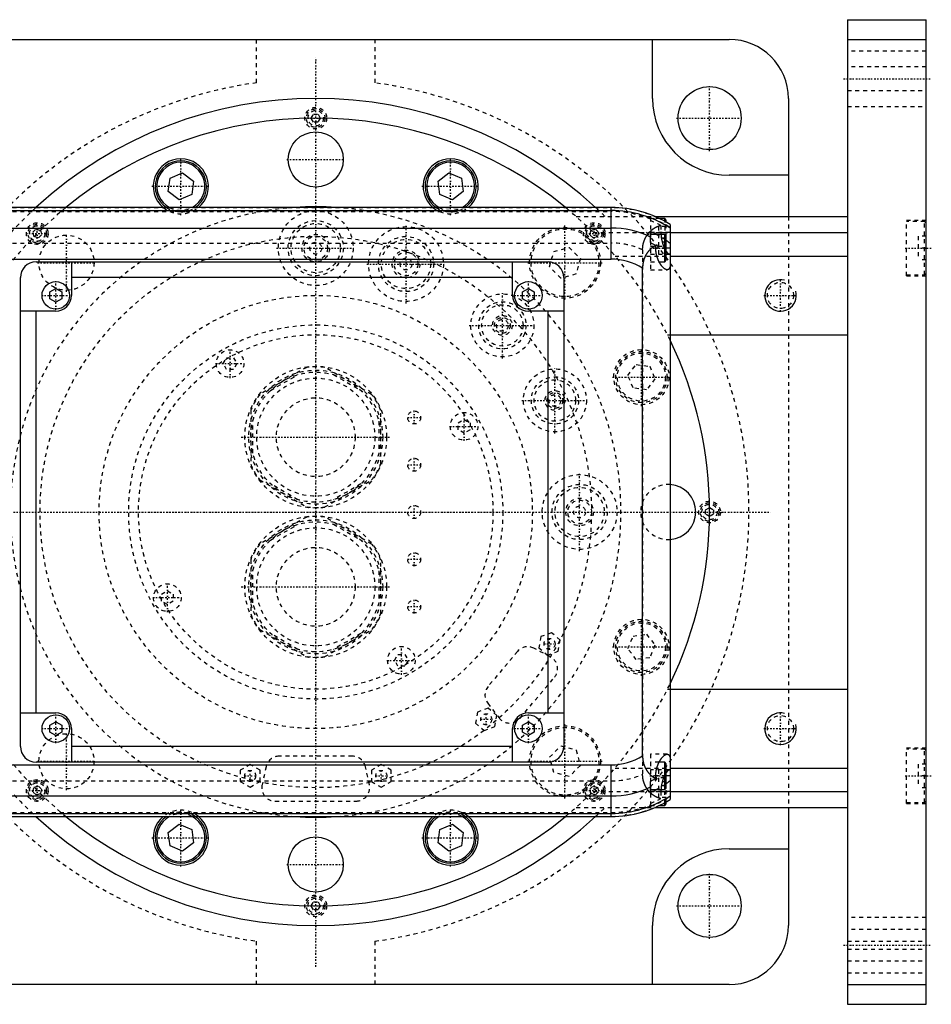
# Model space of a CAD drawing. Extents: x -906 to 156, y -125 to 125.
# Tile 7 of 7: x -75 to 156, y -125 to 125. Entities that reach past the tile are written whole.
import ezdxf

# ---------------------------------------------------------------- set-up
doc = ezdxf.new("R2010")
doc.units = 0
doc.linetypes.add('CENTER', pattern=[1.5, 0.45, -0.5, 0.05, -0.5])
doc.linetypes.add('DASHED', pattern=[2, 1, -1])
for name, color, linetype in [('AM_0', 7, 'CONTINUOUS'), ('AM_10', 7, 'CONTINUOUS'), ('AM_3', 7, 'DASHED'), ('AM_7', 7, 'CENTER')]:
    doc.layers.add(name, color=color, linetype=linetype)

msp = doc.modelspace()

# ---------------------------------------------------------------- linework, layer by layer
at = {"layer": 'AM_0', "color": 7, "linetype": 'CONTINUOUS'}
for p, q in [((135, 125), (155, 125)), ((135, 125), (135, -125)), ((155, -125), (155, 125)), ((-105, 120), (105, 120)), ((85.5, 105), (85.5, 120)), ((135, 120), (155, 120)), ((120, 105), (120, 75)), ((-37, 84.8), (-33.8, 86.12)), ((-33.8, 86.12), (-31.05, 84.01)), ((31.05, 84.01), (33.8, 86.12)), ((33.8, 86.12), (37, 84.8)), ((120, 85.5), (105, 85.5)), ((-37.45, 81.36), (-37, 84.8)), ((-31.05, 84.01), (-31.5, 80.58)), ((31.5, 80.58), (31.05, 84.01)), ((37, 84.8), (37.45, 81.36)), ((-34.7, 79.25), (-37.45, 81.36)), ((-31.5, 80.58), (-34.7, 79.25)), ((34.7, 79.25), (31.5, 80.58)), ((37.45, 81.36), (34.7, 79.25)), ((75, 77.32), (-509, 77.32)), ((-509, 76.54), (75, 76.54)), ((75, 64.2), (75, 77.32)), ((86.23, 75), (135, 75)), ((88.6, 74.5), (87.32, 74.5)), ((89, 74.1), (88.6, 74.5)), ((88.6, 73.84), (88.6, 74.5)), ((89, 73.62), (89, 74.1)), ((90, 73.02), (90, -73.02)), ((-509, 72.1), (75, 72.1)), ((85, 68.39), (85, 71.21)), ((88.6, 70.5), (85, 70.5)), ((89, 70.1), (88.6, 70.5)), ((88.6, 63.5), (88.6, 70.5)), ((89, 63.9), (89, 70.1)), ((90, 71), (135, 71)), ((86.34, 67), (86.34, 67.64)), ((90, 67), (89, 67)), ((90, 65), (135, 65)), ((-509, 64.2), (75, 64.2)), ((-71, 63.5), (59, 63.5)), ((-62, 63.5), (-62, 55)), ((50, 55), (50, 63.5)), ((87.2, 63.5), (88.6, 63.5)), ((88.6, 63.5), (89, 63.9)), ((83, -61.92), (83, 61.92)), ((-75, -59.5), (-75, 59.5)), ((50, 59.5), (-62, 59.5)), ((63, 59.5), (63, -59.5)), ((-67.5, 55.87), (-66, 56.73)), ((-67.5, 54.13), (-67.5, 55.87)), ((-66, 56.73), (-64.5, 55.87)), ((-64.5, 55.87), (-64.5, 54.13)), ((52.5, 55.87), (54, 56.73)), ((52.5, 54.13), (52.5, 55.87)), ((54, 56.73), (55.5, 55.87)), ((55.5, 55.87), (55.5, 54.13)), ((-66, 53.27), (-67.5, 54.13)), ((-64.5, 54.13), (-66, 53.27)), ((54, 53.27), (52.5, 54.13)), ((55.5, 54.13), (54, 53.27)), ((-66, 51), (-75, 51)), ((-71, -51), (-71, 51)), ((63, 51), (54, 51)), ((59, -51), (59, 51)), ((90, 45), (135, 45)), ((90, -45), (135, -45)), ((-75, -51), (-66, -51)), ((54, -51), (63, -51)), ((-67.5, -54.13), (-66, -53.27)), ((-67.5, -55.87), (-67.5, -54.13)), ((-66, -53.27), (-64.5, -54.13)), ((-64.5, -54.13), (-64.5, -55.87)), ((-62, -55), (-62, -63.5)), ((50, -63.5), (50, -55)), ((52.5, -54.13), (54, -53.27)), ((52.5, -55.87), (52.5, -54.13)), ((54, -53.27), (55.5, -54.13)), ((55.5, -54.13), (55.5, -55.87)), ((-66, -56.73), (-67.5, -55.87)), ((-64.5, -55.87), (-66, -56.73)), ((54, -56.73), (52.5, -55.87)), ((55.5, -55.87), (54, -56.73)), ((50, -59.5), (-62, -59.5)), ((-509, -64.2), (75, -64.2)), ((59, -63.5), (-71, -63.5)), ((75, -77.32), (75, -64.2)), ((88.6, -63.5), (87.2, -63.5)), ((89, -63.9), (88.6, -63.5)), ((88.6, -70.5), (88.6, -63.5)), ((89, -70.1), (89, -63.9)), ((90, -65), (135, -65)), ((86.34, -67.64), (86.34, -67)), ((90, -67), (89, -67)), ((85, -71.21), (85, -68.39)), ((-509, -72.1), (75, -72.1)), ((85, -70.5), (88.6, -70.5)), ((88.6, -70.5), (89, -70.1)), ((90, -71), (135, -71)), ((86.23, -75), (135, -75)), ((87.32, -74.5), (88.6, -74.5)), ((88.6, -74.5), (88.6, -73.84)), ((88.6, -74.5), (89, -74.1)), ((89, -74.1), (89, -73.62)), ((120, -75), (120, -105)), ((-509, -76.54), (75, -76.54)), ((-509, -77.32), (75, -77.32)), ((-37.45, -81.36), (-34.7, -79.25)), ((-34.7, -79.25), (-31.5, -80.58)), ((31.5, -80.58), (34.7, -79.25)), ((34.7, -79.25), (37.45, -81.36)), ((-37, -84.8), (-37.45, -81.36)), ((-31.5, -80.58), (-31.05, -84.01)), ((31.05, -84.01), (31.5, -80.58)), ((37.45, -81.36), (37, -84.8)), ((-33.8, -86.12), (-37, -84.8)), ((-31.05, -84.01), (-33.8, -86.12)), ((33.8, -86.12), (31.05, -84.01)), ((37, -84.8), (33.8, -86.12)), ((105, -85.5), (120, -85.5)), ((85.5, -120), (85.5, -105)), ((105, -120), (-105, -120)), ((135, -120), (155, -120)), ((135, -125), (155, -125))]:
    msp.add_line(p, q, dxfattribs=at)
for points in [[(86.34, 67.64, 0), (86.2, 67.57, 0), (85.92, 67.42, 0), (85.64, 67.24, 0), (85.5, 67.14, 0), (85.36, 67.04, 0), (85.1, 66.82, 0), (84.84, 66.59, 0), (84.59, 66.32, 0), (84.45, 66.16, 0), (84.41, 66.11, 0), (84.37, 66.07, 0), (84.35, 66.04, 0), (84.33, 66.02, 0), (84.29, 65.97, 0), (84.25, 65.92, 0), (84.21, 65.87, 0), (84.17, 65.81, 0), (84.14, 65.76, 0), (84.12, 65.73, 0), (84.1, 65.71, 0), (84.06, 65.65, 0), (84.03, 65.6, 0), (84.01, 65.57, 0), (83.99, 65.54, 0), (83.96, 65.49, 0), (83.92, 65.43, 0), (83.9, 65.4, 0), (83.89, 65.38, 0), (83.85, 65.32, 0), (83.82, 65.26, 0), (83.79, 65.2, 0), (83.75, 65.14, 0), (83.72, 65.08, 0), (83.71, 65.05, 0), (83.69, 65.02, 0), (83.66, 64.96, 0), (83.63, 64.9, 0), (83.6, 64.83, 0), (83.57, 64.77, 0), (83.54, 64.71, 0), (83.53, 64.68, 0), (83.52, 64.64, 0), (83.49, 64.58, 0), (83.46, 64.52, 0), (83.44, 64.45, 0), (83.41, 64.39, 0), (83.39, 64.32, 0), (83.38, 64.29, 0), (83.37, 64.25, 0), (83.34, 64.19, 0), (83.32, 64.12, 0), (83.3, 64.05, 0), (83.28, 63.98, 0), (83.26, 63.92, 0), (83.25, 63.88, 0), (83.24, 63.85, 0), (83.22, 63.78, 0), (83.2, 63.71, 0), (83.19, 63.64, 0), (83.17, 63.57, 0), (83.16, 63.5, 0), (83.15, 63.46, 0), (83.14, 63.43, 0), (83.13, 63.36, 0), (83.11, 63.28, 0), (83.11, 63.25, 0), (83.1, 63.21, 0), (83.09, 63.14, 0), (83.08, 63.07, 0), (83.07, 63.03, 0), (83.07, 62.99, 0), (83.06, 62.92, 0), (83.05, 62.85, 0), (83.04, 62.77, 0), (83.04, 62.7, 0), (83.03, 62.63, 0), (83.03, 62.59, 0), (83.02, 62.55, 0), (83.02, 62.48, 0), (83.01, 62.41, 0), (83, 62.15, 0), (83, 61.92, 0)], [(89.23, 61.5, 0), (89.22, 61.5, 0), (89.19, 61.5, 0), (89.16, 61.5, 0), (89.15, 61.5, 0), (89.14, 61.51, 0), (89.11, 61.51, 0), (89.08, 61.52, 0), (89.05, 61.52, 0), (89.02, 61.53, 0), (88.99, 61.54, 0), (88.98, 61.54, 0), (88.96, 61.55, 0), (88.93, 61.56, 0), (88.9, 61.57, 0), (88.87, 61.59, 0), (88.84, 61.6, 0), (88.81, 61.62, 0), (88.79, 61.63, 0), (88.78, 61.63, 0), (88.74, 61.65, 0), (88.71, 61.67, 0), (88.69, 61.68, 0), (88.68, 61.69, 0), (88.64, 61.71, 0), (88.61, 61.74, 0), (88.59, 61.75, 0), (88.58, 61.76, 0), (88.54, 61.78, 0), (88.51, 61.81, 0), (88.48, 61.84, 0), (88.44, 61.86, 0), (88.41, 61.89, 0), (88.39, 61.91, 0), (88.37, 61.92, 0), (88.34, 61.96, 0), (88.3, 61.99, 0), (88.27, 62.02, 0), (88.23, 62.05, 0), (88.2, 62.09, 0), (88.18, 62.11, 0), (88.16, 62.13, 0), (88.13, 62.16, 0), (88.09, 62.2, 0), (88.05, 62.24, 0), (88.02, 62.28, 0), (87.98, 62.32, 0), (87.97, 62.34, 0), (87.95, 62.36, 0), (87.91, 62.41, 0), (87.88, 62.45, 0), (87.84, 62.49, 0), (87.81, 62.54, 0), (87.77, 62.59, 0), (87.76, 62.61, 0), (87.74, 62.63, 0), (87.7, 62.68, 0), (87.67, 62.73, 0), (87.64, 62.78, 0), (87.6, 62.83, 0), (87.57, 62.88, 0), (87.55, 62.9, 0), (87.53, 62.93, 0), (87.5, 62.98, 0), (87.47, 63.03, 0), (87.45, 63.06, 0), (87.44, 63.09, 0), (87.4, 63.14, 0), (87.37, 63.19, 0), (87.36, 63.22, 0), (87.34, 63.25, 0), (87.31, 63.3, 0), (87.28, 63.36, 0), (87.24, 63.42, 0), (87.21, 63.48, 0), (87.18, 63.54, 0), (87.17, 63.57, 0), (87.15, 63.6, 0), (87.12, 63.66, 0), (87.09, 63.72, 0), (87.06, 63.79, 0), (87.03, 63.85, 0), (87, 63.92, 0), (86.98, 63.95, 0), (86.97, 63.99, 0), (86.94, 64.05, 0), (86.91, 64.12, 0), (86.88, 64.19, 0), (86.86, 64.26, 0), (86.83, 64.33, 0), (86.82, 64.37, 0), (86.8, 64.41, 0), (86.78, 64.48, 0), (86.75, 64.55, 0), (86.73, 64.63, 0), (86.7, 64.7, 0), (86.68, 64.78, 0), (86.67, 64.81, 0), (86.65, 64.85, 0), (86.63, 64.93, 0), (86.61, 65.01, 0), (86.59, 65.08, 0), (86.57, 65.16, 0), (86.55, 65.24, 0), (86.54, 65.28, 0), (86.53, 65.32, 0), (86.51, 65.4, 0), (86.49, 65.48, 0), (86.49, 65.52, 0), (86.48, 65.56, 0), (86.46, 65.64, 0), (86.45, 65.72, 0), (86.44, 65.77, 0), (86.43, 65.81, 0), (86.42, 65.89, 0), (86.41, 65.97, 0), (86.4, 66.05, 0), (86.39, 66.13, 0), (86.38, 66.22, 0), (86.37, 66.26, 0), (86.37, 66.3, 0), (86.36, 66.38, 0), (86.36, 66.47, 0), (86.35, 66.55, 0), (86.35, 66.63, 0), (86.34, 66.71, 0), (86.34, 66.75, 0), (86.34, 66.8, 0), (86.34, 66.88, 0), (86.34, 66.96, 0), (86.34, 67, 0)], [(90, 62.39, 0), (89.99, 62.34, 0), (89.96, 62.25, 0), (89.93, 62.16, 0), (89.91, 62.12, 0), (89.9, 62.08, 0), (89.86, 62, 0), (89.83, 61.93, 0), (89.79, 61.86, 0), (89.75, 61.8, 0), (89.71, 61.74, 0), (89.69, 61.72, 0), (89.66, 61.69, 0), (89.62, 61.65, 0), (89.57, 61.61, 0), (89.52, 61.58, 0), (89.47, 61.55, 0), (89.42, 61.53, 0), (89.39, 61.52, 0), (89.37, 61.52, 0), (89.31, 61.51, 0), (89.26, 61.5, 0), (89.23, 61.5, 0)], [(83, -61.92, 0), (83, -62.15, 0), (83.01, -62.41, 0), (83.02, -62.48, 0), (83.02, -62.55, 0), (83.03, -62.59, 0), (83.03, -62.63, 0), (83.04, -62.7, 0), (83.04, -62.77, 0), (83.05, -62.85, 0), (83.06, -62.92, 0), (83.07, -62.99, 0), (83.07, -63.03, 0), (83.08, -63.07, 0), (83.09, -63.14, 0), (83.1, -63.21, 0), (83.11, -63.25, 0), (83.11, -63.28, 0), (83.13, -63.36, 0), (83.14, -63.43, 0), (83.15, -63.46, 0), (83.16, -63.5, 0), (83.17, -63.57, 0), (83.19, -63.64, 0), (83.21, -63.71, 0), (83.22, -63.78, 0), (83.24, -63.86, 0), (83.25, -63.89, 0), (83.26, -63.93, 0), (83.28, -63.99, 0), (83.3, -64.06, 0), (83.32, -64.13, 0), (83.35, -64.2, 0), (83.37, -64.27, 0), (83.38, -64.3, 0), (83.39, -64.33, 0), (83.42, -64.4, 0), (83.44, -64.47, 0), (83.47, -64.53, 0), (83.49, -64.6, 0), (83.52, -64.66, 0), (83.54, -64.69, 0), (83.55, -64.72, 0), (83.58, -64.79, 0), (83.61, -64.85, 0), (83.64, -64.91, 0), (83.67, -64.97, 0), (83.7, -65.03, 0), (83.71, -65.06, 0), (83.73, -65.09, 0), (83.76, -65.15, 0), (83.79, -65.21, 0), (83.83, -65.27, 0), (83.86, -65.33, 0), (83.89, -65.39, 0), (83.91, -65.42, 0), (83.93, -65.45, 0), (83.96, -65.5, 0), (84, -65.56, 0), (84.02, -65.59, 0), (84.04, -65.61, 0), (84.07, -65.67, 0), (84.11, -65.72, 0), (84.13, -65.75, 0), (84.15, -65.78, 0), (84.19, -65.83, 0), (84.22, -65.88, 0), (84.26, -65.93, 0), (84.3, -65.98, 0), (84.34, -66.03, 0), (84.36, -66.06, 0), (84.38, -66.08, 0), (84.42, -66.13, 0), (84.46, -66.18, 0), (84.6, -66.34, 0), (84.86, -66.6, 0), (85.11, -66.84, 0), (85.38, -67.05, 0), (85.51, -67.15, 0), (85.65, -67.25, 0), (85.92, -67.42, 0), (86.2, -67.57, 0), (86.34, -67.64, 0)], [(86.34, -67, 0), (86.34, -66.96, 0), (86.34, -66.88, 0), (86.34, -66.8, 0), (86.34, -66.75, 0), (86.34, -66.71, 0), (86.35, -66.63, 0), (86.35, -66.55, 0), (86.36, -66.47, 0), (86.36, -66.38, 0), (86.37, -66.3, 0), (86.37, -66.26, 0), (86.38, -66.22, 0), (86.39, -66.13, 0), (86.4, -66.05, 0), (86.41, -65.97, 0), (86.42, -65.89, 0), (86.43, -65.81, 0), (86.44, -65.77, 0), (86.45, -65.72, 0), (86.46, -65.64, 0), (86.48, -65.56, 0), (86.49, -65.52, 0), (86.49, -65.48, 0), (86.51, -65.4, 0), (86.53, -65.32, 0), (86.54, -65.28, 0), (86.55, -65.24, 0), (86.57, -65.16, 0), (86.59, -65.08, 0), (86.61, -65.01, 0), (86.63, -64.93, 0), (86.65, -64.85, 0), (86.67, -64.81, 0), (86.68, -64.78, 0), (86.7, -64.7, 0), (86.73, -64.63, 0), (86.75, -64.55, 0), (86.78, -64.48, 0), (86.8, -64.41, 0), (86.82, -64.37, 0), (86.83, -64.33, 0), (86.86, -64.26, 0), (86.88, -64.19, 0), (86.91, -64.12, 0), (86.94, -64.05, 0), (86.97, -63.99, 0), (86.98, -63.95, 0), (87, -63.92, 0), (87.03, -63.85, 0), (87.06, -63.79, 0), (87.09, -63.72, 0), (87.12, -63.66, 0), (87.15, -63.6, 0), (87.17, -63.57, 0), (87.18, -63.54, 0), (87.21, -63.48, 0), (87.24, -63.42, 0), (87.28, -63.36, 0), (87.31, -63.3, 0), (87.34, -63.25, 0), (87.36, -63.22, 0), (87.37, -63.19, 0), (87.4, -63.14, 0), (87.44, -63.09, 0), (87.45, -63.06, 0), (87.47, -63.03, 0), (87.5, -62.98, 0), (87.53, -62.93, 0), (87.55, -62.9, 0), (87.57, -62.88, 0), (87.6, -62.83, 0), (87.64, -62.78, 0), (87.67, -62.73, 0), (87.7, -62.68, 0), (87.74, -62.63, 0), (87.76, -62.61, 0), (87.77, -62.59, 0), (87.81, -62.54, 0), (87.84, -62.49, 0), (87.88, -62.45, 0), (87.91, -62.41, 0), (87.95, -62.36, 0), (87.97, -62.34, 0), (87.98, -62.32, 0), (88.02, -62.28, 0), (88.05, -62.24, 0), (88.09, -62.2, 0), (88.13, -62.16, 0), (88.16, -62.13, 0), (88.18, -62.11, 0), (88.2, -62.09, 0), (88.23, -62.05, 0), (88.27, -62.02, 0), (88.3, -61.99, 0), (88.34, -61.96, 0), (88.37, -61.92, 0), (88.39, -61.91, 0), (88.41, -61.89, 0), (88.44, -61.86, 0), (88.48, -61.84, 0), (88.51, -61.81, 0), (88.54, -61.78, 0), (88.58, -61.76, 0), (88.59, -61.75, 0), (88.61, -61.74, 0), (88.64, -61.71, 0), (88.68, -61.69, 0), (88.69, -61.68, 0), (88.71, -61.67, 0), (88.74, -61.65, 0), (88.78, -61.63, 0), (88.79, -61.63, 0), (88.81, -61.62, 0), (88.84, -61.6, 0), (88.87, -61.59, 0), (88.9, -61.57, 0), (88.93, -61.56, 0), (88.96, -61.55, 0), (88.98, -61.54, 0), (88.99, -61.54, 0), (89.02, -61.53, 0), (89.05, -61.52, 0), (89.08, -61.52, 0), (89.11, -61.51, 0), (89.14, -61.51, 0), (89.15, -61.5, 0), (89.16, -61.5, 0), (89.19, -61.5, 0), (89.22, -61.5, 0), (89.23, -61.5, 0)], [(89.23, -61.5, 0), (89.26, -61.5, 0), (89.31, -61.51, 0), (89.37, -61.52, 0), (89.39, -61.52, 0), (89.42, -61.53, 0), (89.47, -61.55, 0), (89.52, -61.58, 0), (89.57, -61.61, 0), (89.62, -61.65, 0), (89.66, -61.69, 0), (89.69, -61.72, 0), (89.71, -61.74, 0), (89.75, -61.8, 0), (89.79, -61.86, 0), (89.83, -61.93, 0), (89.86, -62, 0), (89.9, -62.08, 0), (89.91, -62.12, 0), (89.93, -62.16, 0), (89.96, -62.25, 0), (89.99, -62.34, 0), (90, -62.39, 0)]]:
    msp.add_polyline3d(points, dxfattribs=at)
for centre, radius in [((100, 100), 8), ((0, 89.5), 7), ((-66, 55), 3.5), ((54, 55), 3.5), ((-66, -55), 3.5), ((54, -55), 3.5), ((0, -89.5), 7), ((100, -100), 8)]:
    msp.add_circle(centre, radius, dxfattribs=at)
for centre, radius, start, end in [((105, 105), 15, 0, 90), ((0, 0), 105, 47.424, 132.576), ((105, 105), 19.5, 180, 270), ((0, 0), 100, 50.6421, 129.3579), ((-34.25, 82.69), 7, 309.9375, 230.0625), ((-34.25, 82.69), 6.5, 304.3378, 235.6622), ((-34.25, 82.69), 6.1, 298.3731, 241.6269), ((34.25, 82.69), 7, 309.9375, 230.0625), ((34.25, 82.69), 6.5, 304.3378, 235.6622), ((34.25, 82.69), 6.1, 298.3731, 241.6269), ((0, 0), 77.5, 86.0942, 93.9058), ((75, 49), 28.32, 58.0174, 90), ((75, 49), 27.54, 57.0038, 90), ((75, 49), 23.1, 64.3441, 90), ((75, 49), 24.36, 61.9547, 65.7637), ((75, 49), 21.81, 58.6873, 62.7152), ((75, 49), 24.36, 51.9935, 54.9213), ((-71, 59.5), 4, 90, 180), ((59, 59.5), 4, 0, 90), ((75, 49), 15.2, 58.2431, 90), ((-66, 55), 4, 270, 0), ((54, 55), 4, 180, 270), ((0, 0), 100, 334.1581, 25.8419), ((89.5, 0), 7, 274.096, 85.904), ((-66, -55), 4, 0, 90), ((54, -55), 4, 90, 180), ((-71, -59.5), 4, 180, 270), ((59, -59.5), 4, 270, 0), ((75, -49), 15.2, 270, 301.7569), ((75, -49), 23.1, 270, 295.6559), ((75, -49), 21.81, 297.2848, 301.3127), ((75, -49), 24.36, 305.0787, 308.0065), ((75, -49), 27.54, 270, 302.9962), ((75, -49), 24.36, 294.2363, 298.0453), ((75, -49), 28.32, 270, 301.9826), ((0, 0), 105, 227.424, 312.576), ((0, 0), 100, 230.6421, 309.3579), ((-34.25, -82.69), 7, 129.9375, 50.0625), ((-34.25, -82.69), 6.5, 124.3378, 55.6622), ((-34.25, -82.69), 6.1, 118.3731, 61.6269), ((0, 0), 77.5, 266.0942, 273.9058), ((34.25, -82.69), 7, 129.9375, 50.0625), ((34.25, -82.69), 6.5, 124.3378, 55.6622), ((34.25, -82.69), 6.1, 118.3731, 61.6269), ((105, -105), 19.5, 90, 180), ((105, -105), 15, 270, 0)]:
    msp.add_arc(centre, radius, start, end, dxfattribs=at)
at = {"layer": 'AM_10', "color": 7, "linetype": 'CONTINUOUS'}
for centre in [(118, 55), (118, -55)]:
    msp.add_arc(centre, 4, 75, 15, dxfattribs=at)
at = {"layer": 'AM_3', "color": 6, "linetype": 'DASHED'}
for p, q in [((-15, 108.97), (-15, 120)), ((15, 120), (15, 108.97)), ((155, 117), (135, 117)), ((155, 113), (135, 113)), ((135, 107), (155, 107)), ((135, 103), (155, 103)), ((-1.15, 100), (-0.58, 101)), ((-0.58, 99), (-1.15, 100)), ((-0.58, 101), (0.58, 101)), ((0.58, 101), (1.15, 100)), ((1.15, 100), (0.58, 99)), ((0.58, 99), (-0.58, 99)), ((-509, 77.28), (75, 77.28)), ((-509, 76.29), (75, 76.29)), ((66.14, 75), (86.23, 75)), ((120, 75), (120, -75)), ((85, 74.75), (85, 61.5)), ((87.32, 74.5), (85, 74.5)), ((89, 72.5), (87, 72.5)), ((87, 72.5), (87, 69.5)), ((87.65, 72.74), (87.65, 71)), ((88.6, 74.5), (88.6, 70.5)), ((89, 70.1), (89, 73.62)), ((155, 74), (150, 74)), ((150, 60), (150, 74)), ((154.6, 73.75), (150, 73.75)), ((155, 73.35), (154.6, 73.75)), ((154.6, 60.25), (154.6, 73.75)), ((-71.83, 71.01), (-71.01, 71.83)), ((-71.53, 69.89), (-71.83, 71.01)), ((-71.01, 71.83), (-69.89, 71.53)), ((-69.6, 70.41), (-70.41, 69.6)), ((-69.89, 71.53), (-69.6, 70.41)), ((69.6, 70.41), (69.89, 71.53)), ((70.41, 69.6), (69.6, 70.41)), ((69.89, 71.53), (71.01, 71.83)), ((70.42, 71), (90, 71)), ((71.01, 71.83), (71.83, 71.01)), ((71.83, 71.01), (71.53, 69.89)), ((90, 71), (85, 71)), ((153, 70), (153, 64)), ((155, 70), (153, 70)), ((-509, 68.3), (75, 68.3)), ((-70.41, 69.6), (-71.53, 69.89)), ((71.53, 69.89), (70.41, 69.6)), ((85, 67.5), (88.6, 67.5)), ((89, 69.5), (87, 69.5)), ((89, 68.5), (87, 68.5)), ((87, 68.5), (87, 65.5)), ((88.6, 67.5), (89, 67.9)), ((59.38, 62.24), (60.43, 66.14)), ((60.43, 66.14), (64.33, 67.19)), ((64.33, 67.19), (67.19, 64.33)), ((75.99, 65), (90, 65)), ((83, 66.56), (83, -66.56)), ((89, 67), (85, 67)), ((85, 65.5), (89.8, 65.5)), ((155, 67), (153, 67)), ((67.19, 64.33), (66.14, 60.43)), ((85, 63.5), (87.2, 63.5)), ((155, 64), (153, 64)), ((62.24, 59.38), (59.38, 62.24)), ((66.14, 60.43), (62.24, 59.38)), ((85, 61.5), (89.23, 61.5)), ((150, 60.25), (154.6, 60.25)), ((150, 60), (155, 60)), ((154.6, 60.25), (155, 60.65)), ((89.3, 45), (90, 45)), ((-23.48, 37.67), (-22.62, 39.17)), ((-22.62, 36.17), (-23.48, 37.67)), ((-22.62, 39.17), (-20.88, 39.17)), ((-20.88, 39.17), (-20.02, 37.67)), ((-20.02, 37.67), (-20.88, 36.17)), ((-20.88, 36.17), (-22.62, 36.17)), ((-2.3, 36.73), (-14.2, 29.85)), ((14.2, 29.85), (2.3, 36.73)), ((79.25, 34.7), (81.36, 37.45)), ((81.36, 37.45), (84.8, 37)), ((84.8, 37), (86.12, 33.8)), ((-11.49, 30.84), (-4.51, 34.87)), ((4.51, 34.87), (11.49, 30.84)), ((80.58, 31.5), (79.25, 34.7)), ((86.12, 33.8), (84.01, 31.05)), ((84.01, 31.05), (80.58, 31.5)), ((-16.5, 25.88), (-16.5, 12.13)), ((16.5, 12.13), (16.5, 25.88)), ((-16, 14.97), (-16, 23.03)), ((16, 23.03), (16, 14.97)), ((36.17, 22.62), (37.67, 23.48)), ((36.17, 20.88), (36.17, 22.62)), ((37.67, 23.48), (39.17, 22.62)), ((39.17, 22.62), (39.17, 20.88)), ((37.67, 20.02), (36.17, 20.88)), ((39.17, 20.88), (37.67, 20.02)), ((-14.2, 8.15), (-2.3, 1.27)), ((2.3, 1.27), (14.2, 8.15)), ((-4.51, 3.13), (-11.49, 7.16)), ((11.49, 7.16), (4.51, 3.13)), ((99, 0.58), (100, 1.15)), ((99, -0.58), (99, 0.58)), ((100, 1.15), (101, 0.58)), ((101, 0.58), (101, -0.58)), ((-2.3, -1.27), (-14.2, -8.15)), ((14.2, -8.15), (2.3, -1.27)), ((100, -1.15), (99, -0.58)), ((101, -0.58), (100, -1.15)), ((-11.49, -7.16), (-4.51, -3.13)), ((4.51, -3.13), (11.49, -7.16)), ((-16.5, -12.12), (-16.5, -25.87)), ((16.5, -25.87), (16.5, -12.12)), ((-16, -23.03), (-16, -14.97)), ((16, -14.97), (16, -23.03)), ((-39.17, -20.88), (-37.67, -20.02)), ((-39.17, -22.62), (-39.17, -20.88)), ((-37.67, -20.02), (-36.17, -20.88)), ((-36.17, -20.88), (-36.17, -22.62)), ((-37.67, -23.48), (-39.17, -22.62)), ((-36.17, -22.62), (-37.67, -23.48)), ((-14.2, -29.85), (-2.3, -36.73)), ((2.3, -36.73), (14.2, -29.85)), ((-4.51, -34.87), (-11.49, -30.84)), ((11.49, -30.84), (4.51, -34.87)), ((57.15, -31.64), (56.65, -34.48)), ((59.86, -30.65), (57.15, -31.64)), ((62.07, -32.5), (59.86, -30.65)), ((79.25, -34.7), (80.58, -31.5)), ((80.58, -31.5), (84.01, -31.05)), ((84.01, -31.05), (86.12, -33.8)), ((59.58, -36.78), (55.41, -34.59)), ((56.65, -34.48), (58.86, -36.33)), ((61.57, -35.35), (62.07, -32.5)), ((81.36, -37.45), (79.25, -34.7)), ((86.12, -33.8), (84.8, -37)), ((20.02, -37.67), (20.88, -36.17)), ((20.88, -36.17), (22.62, -36.17)), ((22.62, -36.17), (23.48, -37.67)), ((51.22, -35.41), (43.77, -44.3)), ((58.86, -36.33), (61.57, -35.35)), ((84.8, -37), (81.36, -37.45)), ((20.88, -39.17), (20.02, -37.67)), ((22.62, -39.17), (20.88, -39.17)), ((23.48, -37.67), (22.62, -39.17)), ((51.86, -52.39), (60.6, -41.97)), ((89.3, -45), (90, -45)), ((43.79, -49.8), (41.08, -50.79)), ((43.68, -48.56), (46.56, -52.29)), ((46, -51.65), (43.79, -49.8)), ((41.08, -50.79), (40.58, -53.63)), ((45.5, -54.5), (46, -51.65)), ((40.58, -53.63), (42.79, -55.49)), ((42.79, -55.49), (45.5, -54.5)), ((59.38, -62.24), (62.24, -59.38)), ((62.24, -59.38), (66.14, -60.43)), ((155, -60), (150, -60)), ((150, -74), (150, -60)), ((9.3, -62), (-9.3, -62)), ((60.43, -66.14), (59.38, -62.24)), ((66.14, -60.43), (67.19, -64.33)), ((89.23, -61.5), (85, -61.5)), ((85, -61.5), (85, -74.75)), ((154.6, -60.25), (150, -60.25)), ((155, -60.65), (154.6, -60.25)), ((154.6, -73.75), (154.6, -60.25)), ((-16.65, -64.11), (-19.15, -65.56)), ((-14.15, -65.56), (-16.65, -64.11)), ((-12.62, -64.68), (-13.62, -69.28)), ((13.62, -69.28), (12.62, -64.68)), ((16.65, -64.11), (14.15, -65.56)), ((19.15, -65.56), (16.65, -64.11)), ((67.19, -64.33), (64.33, -67.19)), ((75.99, -65), (90, -65)), ((87.2, -63.5), (85, -63.5)), ((153, -64), (153, -70)), ((155, -64), (153, -64)), ((-19.15, -65.56), (-19.15, -68.44)), ((-14.15, -68.44), (-14.15, -65.56)), ((14.15, -65.56), (14.15, -68.44)), ((19.15, -68.44), (19.15, -65.56)), ((64.33, -67.19), (60.43, -66.14)), ((89.8, -65.5), (85, -65.5)), ((89, -67), (85, -67)), ((88.6, -67.5), (85, -67.5)), ((87, -65.5), (87, -68.5)), ((89, -67.9), (88.6, -67.5)), ((155, -67), (153, -67)), ((-509, -68.3), (75, -68.3)), ((-71.83, -71.01), (-71.53, -69.89)), ((-71.53, -69.89), (-70.41, -69.6)), ((-70.41, -69.6), (-69.6, -70.41)), ((-19.15, -68.44), (-16.65, -69.89)), ((-16.65, -69.89), (-14.15, -68.44)), ((14.15, -68.44), (16.65, -69.89)), ((16.65, -69.89), (19.15, -68.44)), ((69.6, -70.41), (70.41, -69.6)), ((70.41, -69.6), (71.53, -69.89)), ((71.53, -69.89), (71.83, -71.01)), ((89, -68.5), (87, -68.5)), ((89, -69.5), (87, -69.5)), ((87, -69.5), (87, -72.5)), ((155, -70), (153, -70)), ((-71.01, -71.83), (-71.83, -71.01)), ((-69.89, -71.53), (-71.01, -71.83)), ((-69.6, -70.41), (-69.89, -71.53)), ((69.89, -71.53), (69.6, -70.41)), ((71.01, -71.83), (69.89, -71.53)), ((70.42, -71), (90, -71)), ((71.83, -71.01), (71.01, -71.83)), ((90, -71), (85, -71)), ((89, -72.5), (87, -72.5)), ((87.65, -71), (87.65, -72.74)), ((88.6, -73.84), (88.6, -70.5)), ((89, -73.62), (89, -70.1)), ((-10.3, -73.4), (10.3, -73.4)), ((66.14, -75), (86.23, -75)), ((85, -74.5), (87.32, -74.5)), ((150, -73.75), (154.6, -73.75)), ((150, -74), (155, -74)), ((154.6, -73.75), (155, -73.35)), ((-509, -76.29), (75, -76.29)), ((-509, -77.28), (75, -77.28)), ((-1.15, -100), (-0.58, -99)), ((-0.58, -101), (-1.15, -100)), ((-0.58, -99), (0.58, -99)), ((0.58, -99), (1.15, -100)), ((1.15, -100), (0.58, -101)), ((0.58, -101), (-0.58, -101)), ((155, -103), (135, -103)), ((155, -106), (135, -106)), ((-15, -120), (-15, -108.97)), ((15, -108.97), (15, -120)), ((135, -109), (155, -109)), ((135, -111), (155, -111)), ((135, -114), (155, -114)), ((135, -117), (155, -117))]:
    msp.add_line(p, q, dxfattribs=at)
for points in [[(83, 66.56, 0), (83, 66.61, 0), (83, 66.7, 0), (83, 66.8, 0), (83.01, 66.84, 0), (83.01, 66.89, 0), (83.01, 66.98, 0), (83.02, 67.08, 0), (83.02, 67.17, 0), (83.03, 67.26, 0), (83.04, 67.35, 0), (83.05, 67.4, 0), (83.05, 67.45, 0), (83.06, 67.54, 0), (83.08, 67.63, 0), (83.09, 67.72, 0), (83.11, 67.82, 0), (83.12, 67.91, 0), (83.13, 67.95, 0), (83.14, 68, 0), (83.16, 68.09, 0), (83.18, 68.18, 0), (83.19, 68.23, 0), (83.2, 68.27, 0), (83.23, 68.36, 0), (83.25, 68.45, 0), (83.27, 68.49, 0), (83.28, 68.53, 0), (83.3, 68.62, 0), (83.33, 68.71, 0), (83.36, 68.79, 0), (83.39, 68.88, 0), (83.42, 68.96, 0), (83.44, 69, 0), (83.46, 69.04, 0), (83.49, 69.13, 0), (83.52, 69.21, 0), (83.56, 69.29, 0), (83.6, 69.37, 0), (83.63, 69.45, 0), (83.65, 69.49, 0), (83.67, 69.53, 0), (83.71, 69.6, 0), (83.75, 69.68, 0), (83.79, 69.76, 0), (83.83, 69.83, 0), (83.88, 69.91, 0), (83.9, 69.94, 0), (83.92, 69.98, 0), (83.96, 70.05, 0), (84.01, 70.12, 0), (84.06, 70.19, 0), (84.1, 70.26, 0), (84.15, 70.33, 0), (84.17, 70.37, 0), (84.2, 70.4, 0), (84.25, 70.47, 0), (84.29, 70.53, 0), (84.34, 70.6, 0), (84.39, 70.66, 0), (84.44, 70.72, 0), (84.47, 70.75, 0), (84.49, 70.78, 0), (84.54, 70.84, 0), (84.6, 70.9, 0), (84.62, 70.93, 0), (84.65, 70.96, 0), (84.7, 71.02, 0), (84.75, 71.08, 0), (84.78, 71.1, 0), (84.81, 71.13, 0), (84.86, 71.19, 0), (84.91, 71.24, 0), (84.97, 71.29, 0), (85.02, 71.34, 0), (85.07, 71.4, 0), (85.1, 71.42, 0), (85.13, 71.45, 0), (85.18, 71.5, 0), (85.24, 71.54, 0), (85.29, 71.59, 0), (85.35, 71.64, 0), (85.41, 71.68, 0), (85.43, 71.71, 0), (85.46, 71.73, 0), (85.52, 71.77, 0), (85.58, 71.82, 0), (85.63, 71.86, 0), (85.69, 71.9, 0), (85.75, 71.94, 0), (85.78, 71.96, 0), (85.81, 71.98, 0), (85.86, 72.02, 0), (85.92, 72.06, 0), (85.98, 72.1, 0), (86.04, 72.13, 0), (86.1, 72.17, 0), (86.13, 72.18, 0), (86.15, 72.2, 0), (86.21, 72.24, 0), (86.27, 72.27, 0), (86.33, 72.3, 0), (86.39, 72.33, 0), (86.45, 72.36, 0), (86.48, 72.37, 0), (86.51, 72.39, 0), (86.56, 72.42, 0), (86.62, 72.44, 0), (86.65, 72.46, 0), (86.68, 72.47, 0), (86.74, 72.49, 0), (86.8, 72.52, 0), (86.83, 72.53, 0), (86.85, 72.54, 0), (86.91, 72.56, 0), (86.97, 72.58, 0), (87.02, 72.6, 0), (87.08, 72.62, 0), (87.14, 72.63, 0), (87.16, 72.64, 0), (87.19, 72.65, 0), (87.25, 72.66, 0), (87.3, 72.68, 0), (87.49, 72.72, 0), (87.65, 72.74, 0)], [(87.65, 71, 0), (87.65, 70.96, 0), (87.65, 70.88, 0), (87.65, 70.8, 0), (87.65, 70.76, 0), (87.65, 70.72, 0), (87.66, 70.64, 0), (87.66, 70.56, 0), (87.66, 70.48, 0), (87.67, 70.4, 0), (87.67, 70.32, 0), (87.68, 70.28, 0), (87.68, 70.24, 0), (87.69, 70.15, 0), (87.69, 70.07, 0), (87.7, 69.99, 0), (87.71, 69.91, 0), (87.72, 69.83, 0), (87.73, 69.79, 0), (87.73, 69.75, 0), (87.74, 69.67, 0), (87.75, 69.59, 0), (87.76, 69.55, 0), (87.77, 69.51, 0), (87.78, 69.43, 0), (87.79, 69.35, 0), (87.8, 69.31, 0), (87.81, 69.27, 0), (87.82, 69.2, 0), (87.84, 69.12, 0), (87.85, 69.04, 0), (87.87, 68.96, 0), (87.88, 68.89, 0), (87.89, 68.85, 0), (87.9, 68.81, 0), (87.92, 68.74, 0), (87.94, 68.66, 0), (87.96, 68.59, 0), (87.98, 68.52, 0), (88, 68.44, 0), (88.01, 68.41, 0), (88.02, 68.37, 0), (88.04, 68.3, 0), (88.06, 68.23, 0), (88.08, 68.16, 0), (88.1, 68.09, 0), (88.12, 68.02, 0), (88.13, 67.99, 0), (88.15, 67.95, 0), (88.17, 67.89, 0), (88.19, 67.82, 0), (88.21, 67.76, 0), (88.24, 67.69, 0), (88.26, 67.63, 0), (88.27, 67.6, 0), (88.28, 67.57, 0), (88.31, 67.51, 0), (88.33, 67.45, 0), (88.36, 67.39, 0), (88.38, 67.33, 0), (88.41, 67.28, 0), (88.42, 67.25, 0), (88.43, 67.22, 0), (88.45, 67.16, 0), (88.48, 67.11, 0), (88.49, 67.08, 0), (88.5, 67.06, 0), (88.53, 67, 0), (88.55, 66.95, 0), (88.57, 66.93, 0), (88.58, 66.9, 0), (88.6, 66.85, 0), (88.63, 66.8, 0), (88.66, 66.75, 0), (88.68, 66.7, 0), (88.71, 66.65, 0), (88.72, 66.63, 0), (88.73, 66.6, 0), (88.76, 66.56, 0), (88.79, 66.51, 0), (88.81, 66.47, 0), (88.84, 66.42, 0), (88.87, 66.38, 0), (88.88, 66.36, 0), (88.89, 66.34, 0), (88.92, 66.29, 0), (88.95, 66.25, 0), (88.97, 66.21, 0), (89, 66.17, 0), (89.03, 66.14, 0), (89.04, 66.12, 0), (89.05, 66.1, 0), (89.08, 66.06, 0), (89.11, 66.03, 0), (89.13, 66, 0), (89.16, 65.96, 0), (89.18, 65.93, 0), (89.2, 65.92, 0), (89.21, 65.9, 0), (89.24, 65.87, 0), (89.26, 65.84, 0), (89.29, 65.81, 0), (89.31, 65.79, 0), (89.34, 65.76, 0), (89.35, 65.75, 0), (89.36, 65.74, 0), (89.39, 65.72, 0), (89.41, 65.69, 0), (89.42, 65.68, 0), (89.43, 65.67, 0), (89.46, 65.65, 0), (89.48, 65.64, 0), (89.49, 65.63, 0), (89.5, 65.62, 0), (89.53, 65.6, 0), (89.55, 65.59, 0), (89.57, 65.57, 0), (89.59, 65.56, 0), (89.61, 65.55, 0), (89.62, 65.55, 0), (89.63, 65.54, 0), (89.66, 65.53, 0), (89.68, 65.52, 0), (89.7, 65.52, 0), (89.71, 65.51, 0), (89.73, 65.51, 0), (89.74, 65.5, 0), (89.75, 65.5, 0), (89.77, 65.5, 0), (89.79, 65.5, 0), (89.8, 65.5, 0)], [(89.8, 65.5, 0), (89.84, 65.5, 0), (89.9, 65.52, 0), (89.97, 65.56, 0), (90, 65.59, 0)], [(87.65, -72.74, 0), (87.62, -72.74, 0), (87.57, -72.73, 0), (87.52, -72.72, 0), (87.49, -72.72, 0), (87.46, -72.71, 0), (87.41, -72.7, 0), (87.35, -72.69, 0), (87.3, -72.68, 0), (87.24, -72.66, 0), (87.19, -72.65, 0), (87.16, -72.64, 0), (87.13, -72.63, 0), (87.07, -72.61, 0), (87.02, -72.6, 0), (86.96, -72.58, 0), (86.9, -72.56, 0), (86.85, -72.54, 0), (86.82, -72.52, 0), (86.79, -72.51, 0), (86.73, -72.49, 0), (86.67, -72.46, 0), (86.64, -72.45, 0), (86.62, -72.44, 0), (86.56, -72.41, 0), (86.5, -72.39, 0), (86.47, -72.37, 0), (86.44, -72.36, 0), (86.38, -72.33, 0), (86.33, -72.3, 0), (86.27, -72.27, 0), (86.21, -72.23, 0), (86.15, -72.2, 0), (86.12, -72.18, 0), (86.1, -72.17, 0), (86.04, -72.13, 0), (85.98, -72.1, 0), (85.92, -72.06, 0), (85.87, -72.02, 0), (85.81, -71.98, 0), (85.78, -71.96, 0), (85.75, -71.94, 0), (85.69, -71.9, 0), (85.64, -71.86, 0), (85.58, -71.82, 0), (85.52, -71.78, 0), (85.47, -71.73, 0), (85.44, -71.71, 0), (85.41, -71.69, 0), (85.36, -71.64, 0), (85.3, -71.6, 0), (85.25, -71.55, 0), (85.19, -71.5, 0), (85.14, -71.45, 0), (85.11, -71.43, 0), (85.08, -71.4, 0), (85.03, -71.35, 0), (84.97, -71.3, 0), (84.92, -71.25, 0), (84.87, -71.19, 0), (84.81, -71.14, 0), (84.79, -71.11, 0), (84.76, -71.08, 0), (84.71, -71.03, 0), (84.66, -70.97, 0), (84.63, -70.94, 0), (84.6, -70.91, 0), (84.55, -70.85, 0), (84.5, -70.79, 0), (84.48, -70.76, 0), (84.45, -70.73, 0), (84.4, -70.67, 0), (84.35, -70.6, 0), (84.3, -70.54, 0), (84.25, -70.47, 0), (84.2, -70.41, 0), (84.18, -70.37, 0), (84.16, -70.34, 0), (84.11, -70.27, 0), (84.06, -70.2, 0), (84.02, -70.13, 0), (83.97, -70.06, 0), (83.93, -69.99, 0), (83.9, -69.95, 0), (83.88, -69.91, 0), (83.84, -69.84, 0), (83.8, -69.76, 0), (83.75, -69.69, 0), (83.71, -69.61, 0), (83.67, -69.53, 0), (83.66, -69.5, 0), (83.64, -69.46, 0), (83.6, -69.38, 0), (83.56, -69.3, 0), (83.53, -69.22, 0), (83.49, -69.13, 0), (83.46, -69.05, 0), (83.44, -69.01, 0), (83.43, -68.97, 0), (83.39, -68.89, 0), (83.36, -68.8, 0), (83.34, -68.72, 0), (83.31, -68.63, 0), (83.28, -68.54, 0), (83.27, -68.5, 0), (83.25, -68.46, 0), (83.23, -68.37, 0), (83.21, -68.28, 0), (83.2, -68.23, 0), (83.18, -68.19, 0), (83.16, -68.1, 0), (83.14, -68.01, 0), (83.13, -67.96, 0), (83.13, -67.91, 0), (83.11, -67.82, 0), (83.09, -67.73, 0), (83.08, -67.64, 0), (83.06, -67.55, 0), (83.05, -67.45, 0), (83.05, -67.41, 0), (83.04, -67.36, 0), (83.03, -67.27, 0), (83.02, -67.17, 0), (83.02, -67.08, 0), (83.01, -66.99, 0), (83.01, -66.89, 0), (83.01, -66.85, 0), (83, -66.8, 0), (83, -66.7, 0), (83, -66.61, 0), (83, -66.56, 0)], [(89.8, -65.5, 0), (89.79, -65.5, 0), (89.77, -65.5, 0), (89.75, -65.5, 0), (89.74, -65.5, 0), (89.73, -65.51, 0), (89.71, -65.51, 0), (89.7, -65.52, 0), (89.68, -65.52, 0), (89.66, -65.53, 0), (89.63, -65.54, 0), (89.62, -65.55, 0), (89.61, -65.55, 0), (89.59, -65.56, 0), (89.57, -65.57, 0), (89.55, -65.59, 0), (89.53, -65.6, 0), (89.5, -65.62, 0), (89.49, -65.63, 0), (89.48, -65.64, 0), (89.46, -65.65, 0), (89.43, -65.67, 0), (89.42, -65.68, 0), (89.41, -65.69, 0), (89.39, -65.72, 0), (89.36, -65.74, 0), (89.35, -65.75, 0), (89.34, -65.76, 0), (89.31, -65.79, 0), (89.29, -65.81, 0), (89.26, -65.84, 0), (89.24, -65.87, 0), (89.21, -65.9, 0), (89.2, -65.92, 0), (89.18, -65.93, 0), (89.16, -65.96, 0), (89.13, -66, 0), (89.11, -66.03, 0), (89.08, -66.06, 0), (89.05, -66.1, 0), (89.04, -66.12, 0), (89.03, -66.14, 0), (89, -66.17, 0), (88.97, -66.21, 0), (88.95, -66.25, 0), (88.92, -66.29, 0), (88.89, -66.34, 0), (88.88, -66.36, 0), (88.87, -66.38, 0), (88.84, -66.42, 0), (88.81, -66.47, 0), (88.79, -66.51, 0), (88.76, -66.56, 0), (88.73, -66.6, 0), (88.72, -66.63, 0), (88.71, -66.65, 0), (88.68, -66.7, 0), (88.66, -66.75, 0), (88.63, -66.8, 0), (88.6, -66.85, 0), (88.58, -66.9, 0), (88.57, -66.93, 0), (88.55, -66.95, 0), (88.53, -67, 0), (88.5, -67.06, 0), (88.49, -67.08, 0), (88.48, -67.11, 0), (88.45, -67.16, 0), (88.43, -67.22, 0), (88.42, -67.25, 0), (88.41, -67.28, 0), (88.38, -67.33, 0), (88.36, -67.39, 0), (88.33, -67.45, 0), (88.31, -67.51, 0), (88.28, -67.57, 0), (88.27, -67.6, 0), (88.26, -67.63, 0), (88.24, -67.69, 0), (88.21, -67.76, 0), (88.19, -67.82, 0), (88.17, -67.89, 0), (88.15, -67.95, 0), (88.13, -67.99, 0), (88.12, -68.02, 0), (88.1, -68.09, 0), (88.08, -68.16, 0), (88.06, -68.23, 0), (88.04, -68.3, 0), (88.02, -68.37, 0), (88.01, -68.41, 0), (88, -68.44, 0), (87.98, -68.52, 0), (87.96, -68.59, 0), (87.94, -68.66, 0), (87.92, -68.74, 0), (87.9, -68.81, 0), (87.89, -68.85, 0), (87.88, -68.89, 0), (87.87, -68.96, 0), (87.85, -69.04, 0), (87.84, -69.12, 0), (87.82, -69.2, 0), (87.81, -69.27, 0), (87.8, -69.31, 0), (87.79, -69.35, 0), (87.78, -69.43, 0), (87.77, -69.51, 0), (87.76, -69.55, 0), (87.75, -69.59, 0), (87.74, -69.67, 0), (87.73, -69.75, 0), (87.73, -69.79, 0), (87.72, -69.83, 0), (87.71, -69.91, 0), (87.7, -69.99, 0), (87.69, -70.07, 0), (87.69, -70.15, 0), (87.68, -70.24, 0), (87.68, -70.28, 0), (87.67, -70.32, 0), (87.67, -70.4, 0), (87.66, -70.48, 0), (87.66, -70.56, 0), (87.66, -70.64, 0), (87.65, -70.72, 0), (87.65, -70.76, 0), (87.65, -70.8, 0), (87.65, -70.88, 0), (87.65, -70.96, 0), (87.65, -71, 0)], [(90, -65.59, 0), (89.97, -65.56, 0), (89.9, -65.52, 0), (89.84, -65.5, 0), (89.8, -65.5, 0)]]:
    msp.add_polyline3d(points, dxfattribs=at)
for centre, radius in [((0, 100), 2.75), ((0, 100), 2.35), ((0, 100), 1.95), ((0, 67), 9.5), ((-70.71, 70.71), 2.75), ((-70.71, 70.71), 2.35), ((-70.71, 70.71), 1.95), ((0, 67), 7), ((0, 67), 6.25), ((70.71, 70.71), 2.75), ((70.71, 70.71), 2.35), ((70.71, 70.71), 1.95), ((-63.29, 63.29), 7), ((0, 0), 70), ((0, 67), 3.5), ((0, 67), 3), ((22.92, 62.96), 9.5), ((63.29, 63.29), 9), ((63.29, 63.29), 8.6), ((0, 67), 1.5), ((22.92, 62.96), 7), ((22.92, 62.96), 6.25), ((22.92, 62.96), 3.5), ((22.92, 62.96), 3), ((22.92, 62.96), 1.5), ((118, 55), 3.32), ((0, 0), 55), ((47.38, 47.38), 8), ((47.38, 47.38), 6), ((47.38, 47.38), 5.25), ((0, 0), 47.5), ((47.38, 47.38), 2.5), ((47.38, 47.38), 2), ((47.38, 47.38), 1.5), ((0, 0), 45), ((0, 0), 45), ((-21.75, 37.67), 3.5), ((82.69, 34.25), 7), ((82.69, 34.25), 6.5), ((82.69, 34.25), 6.1), ((0, 19), 18), ((0, 19), 17), ((0, 19), 16.5), ((60.72, 28.32), 8), ((0, 19), 15), ((60.72, 28.32), 6), ((60.72, 28.32), 5.25), ((60.72, 28.32), 2.5), ((60.72, 28.32), 2), ((0, 19), 10), ((60.72, 28.32), 1.5), ((25, 24), 1.65), ((37.67, 21.75), 3.5), ((25, 12), 1.65), ((67, 0), 9.5), ((67, 0), 7), ((67, 0), 6.25), ((67, 0), 3.5), ((67, 0), 3), ((100, 0), 2.75), ((25, 0), 1.65), ((67, 0), 1.5), ((100, 0), 2.35), ((100, 0), 1.95), ((0, -19), 18), ((0, -19), 17), ((0, -19), 16.5), ((0, -19), 15), ((0, -19), 10), ((25, -12), 1.65), ((-37.67, -21.75), 3.5), ((25, -24), 1.65), ((82.69, -34.25), 7), ((82.69, -34.25), 6.5), ((82.69, -34.25), 6.1), ((59.36, -33.49), 1.4), ((21.75, -37.67), 3.5), ((43.29, -52.64), 1.4), ((118, -55), 3.32), ((63.29, -63.29), 9), ((63.29, -63.29), 8.6), ((-63.29, -63.29), 7), ((-16.65, -67), 1.4), ((16.65, -67), 1.4), ((-70.71, -70.71), 2.75), ((-70.71, -70.71), 2.35), ((-70.71, -70.71), 1.95), ((70.71, -70.71), 2.75), ((70.71, -70.71), 2.35), ((70.71, -70.71), 1.95), ((0, -100), 2.75), ((0, -100), 2.35), ((0, -100), 1.95)]:
    msp.add_circle(centre, radius, dxfattribs=at)
for centre, radius, start, end in [((0, 0), 110, 97.8375, 262.1625), ((0, 0), 110, 277.8375, 82.1625), ((0, 0), 105, 132.576, 227.424), ((0, 0), 100, 129.3579, 230.6421), ((0, 0), 77.5, 93.9058, 266.0942), ((-34.25, 82.69), 7, 230.0625, 309.9375), ((-34.25, 82.69), 6.5, 235.6622, 304.3378), ((-34.25, 82.69), 6.1, 241.6269, 298.3731), ((0, 0), 77.5, 273.9058, 86.0942), ((34.25, 82.69), 7, 230.0625, 309.9375), ((34.25, 82.69), 6.5, 235.6622, 304.3378), ((34.25, 82.69), 6.1, 241.6269, 298.3731), ((0, 0), 100, 25.8419, 50.6421), ((0, 0), 105, 45.5847, 47.424), ((75, 49), 28.28, 57.9645, 90), ((75, 49), 27.29, 68.5078, 90), ((75, 49), 27.62, 57.1102, 68.7759), ((75, 49), 26.9, 61.9504, 68.176), ((75, 49), 24.36, 54.9213, 61.9547), ((75, 49), 19.3, 65.5117, 90), ((0, 19), 17.87, 82.6199, 97.3801), ((0, 19), 17.87, 142.6199, 157.3801), ((0, 19), 17.87, 22.6199, 37.3801), ((0, 19), 17.88, 202.6199, 217.3801), ((0, 19), 17.87, 322.6199, 337.3801), ((89.5, 0), 7, 85.904, 274.096), ((0, 19), 17.87, 262.6199, 277.3801), ((0, -19), 17.87, 82.6199, 97.3801), ((0, -19), 17.88, 142.6199, 157.3801), ((0, -19), 17.88, 22.6199, 37.3801), ((0, -19), 17.88, 202.6199, 217.3801), ((0, -19), 17.88, 322.6199, 337.3801), ((53.83, -37.6), 3.4, 62.2648, 140), ((0, -19), 17.87, 262.6199, 277.3801), ((57.99, -39.79), 3.4, 320, 62.2648), ((46.37, -46.48), 3.4, 140, 217.7352), ((0, 0), 100, 309.3579, 334.1581), ((49.25, -50.2), 3.4, 217.7352, 320), ((-9.3, -65.4), 3.4, 90, 167.7352), ((9.3, -65.4), 3.4, 12.2648, 90), ((75, -49), 19.3, 270, 294.4883), ((-10.3, -70), 3.4, 167.7352, 270), ((10.3, -70), 3.4, 270, 12.2648), ((75, -49), 24.36, 298.0453, 305.0787), ((75, -49), 27.62, 291.2241, 302.8898), ((0, 0), 105, 312.576, 314.4153), ((75, -49), 28.28, 270, 302.0355), ((75, -49), 27.29, 270, 291.4922), ((75, -49), 26.9, 291.824, 298.0496), ((-34.25, -82.69), 7, 50.0625, 129.9375), ((-34.25, -82.69), 6.5, 55.6622, 124.3378), ((-34.25, -82.69), 6.1, 61.6269, 118.3731), ((34.25, -82.69), 7, 50.0625, 129.9375), ((34.25, -82.69), 6.5, 55.6622, 124.3378), ((34.25, -82.69), 6.1, 61.6269, 118.3731)]:
    msp.add_arc(centre, radius, start, end, dxfattribs=at)
at = {"layer": 'AM_7', "color": 4, "linetype": 'CENTER'}
for p, q in [((0, -115.5), (0, 115.5)), ((134, 110), (156, 110)), ((100, 91.6), (100, 108.4)), ((-2.89, 100), (2.89, 100)), ((91.6, 100), (108.4, 100)), ((-34.25, 75.34), (-34.25, 90.04)), ((34.25, 75.34), (34.25, 90.04)), ((-7.35, 89.5), (7.35, 89.5)), ((-41.6, 82.69), (-26.9, 82.69)), ((26.9, 82.69), (41.6, 82.69)), ((-70.71, 67.82), (-70.71, 73.6)), ((22.92, 52.98), (22.92, 72.93)), ((63.29, 53.84), (63.29, 72.74)), ((70.71, 67.82), (70.71, 73.6)), ((-73.6, 70.71), (-67.82, 70.71)), ((-63.29, 55.94), (-63.29, 70.64)), ((67.82, 70.71), (73.6, 70.71)), ((84.8, 71), (89.2, 71)), ((-9.97, 67), (9.97, 67)), ((84.8, 67), (89.2, 67)), ((149.7, 67), (156.3, 67)), ((-70.64, 63.29), (-55.94, 63.29)), ((12.94, 62.96), (32.89, 62.96)), ((53.84, 63.29), (72.74, 63.29)), ((-66, 51.33), (-66, 58.68)), ((54, 51.33), (54, 58.68)), ((118, 50.8), (118, 59.2)), ((-69.67, 55), (-62.33, 55)), ((47.38, 38.98), (47.38, 55.78)), ((50.33, 55), (57.67, 55)), ((113.8, 55), (122.2, 55)), ((0, -47.25), (0, 47.25)), ((38.98, 47.38), (55.78, 47.38)), ((-21.75, 34), (-21.75, 41.35)), ((82.69, 26.9), (82.69, 41.6)), ((-25.43, 37.67), (-18.08, 37.67)), ((60.72, 19.92), (60.72, 36.72)), ((75.34, 34.25), (90.04, 34.25)), ((52.32, 28.32), (69.12, 28.32)), ((25, 22.27), (25, 25.73)), ((37.67, 18.07), (37.67, 25.43)), ((23.27, 24), (26.73, 24)), ((34, 21.75), (41.35, 21.75)), ((-18.9, 19), (18.9, 19)), ((25, 10.27), (25, 13.73)), ((23.27, 12), (26.73, 12)), ((67, -9.97), (67, 9.97)), ((100, -2.89), (100, 2.89)), ((-47.25, 0), (47.25, 0)), ((25, -1.73), (25, 1.73)), ((-115.5, 0), (115.5, 0)), ((23.27, -12), (26.73, -12)), ((25, -13.73), (25, -10.27)), ((-37.67, -25.43), (-37.67, -18.08)), ((-18.9, -19), (18.9, -19)), ((-41.35, -21.75), (-34, -21.75)), ((25, -25.73), (25, -22.27)), ((23.27, -24), (26.73, -24)), ((82.69, -41.6), (82.69, -26.9)), ((59.36, -34.96), (59.36, -32.02)), ((21.75, -41.35), (21.75, -34)), ((57.89, -33.49), (60.83, -33.49)), ((75.34, -34.25), (90.04, -34.25)), ((18.07, -37.67), (25.43, -37.67)), ((-66, -58.67), (-66, -51.32)), ((43.29, -54.11), (43.29, -51.17)), ((54, -58.67), (54, -51.32)), ((118, -59.2), (118, -50.8)), ((-69.67, -55), (-62.33, -55)), ((41.82, -52.64), (44.76, -52.64)), ((50.33, -55), (57.67, -55)), ((63.29, -72.74), (63.29, -53.84)), ((113.8, -55), (122.2, -55)), ((-63.29, -70.64), (-63.29, -55.94)), ((-70.64, -63.29), (-55.94, -63.29)), ((53.84, -63.29), (72.74, -63.29)), ((-18.12, -67), (-15.18, -67)), ((-16.65, -68.47), (-16.65, -65.53)), ((15.18, -67), (18.12, -67)), ((16.65, -68.47), (16.65, -65.53)), ((84.8, -67), (89.2, -67)), ((149.7, -67), (156.3, -67)), ((-70.71, -73.6), (-70.71, -67.82)), ((70.71, -73.6), (70.71, -67.82)), ((-73.6, -70.71), (-67.82, -70.71)), ((67.82, -70.71), (73.6, -70.71)), ((84.8, -71), (89.2, -71)), ((-34.25, -90.04), (-34.25, -75.34)), ((34.25, -90.04), (34.25, -75.34)), ((-41.6, -82.69), (-26.9, -82.69)), ((26.9, -82.69), (41.6, -82.69)), ((-7.35, -89.5), (7.35, -89.5)), ((100, -108.4), (100, -91.6)), ((-2.89, -100), (2.89, -100)), ((91.6, -100), (108.4, -100)), ((134, -110), (156, -110))]:
    msp.add_line(p, q, dxfattribs=at)

doc.saveas('drawing.dxf')
